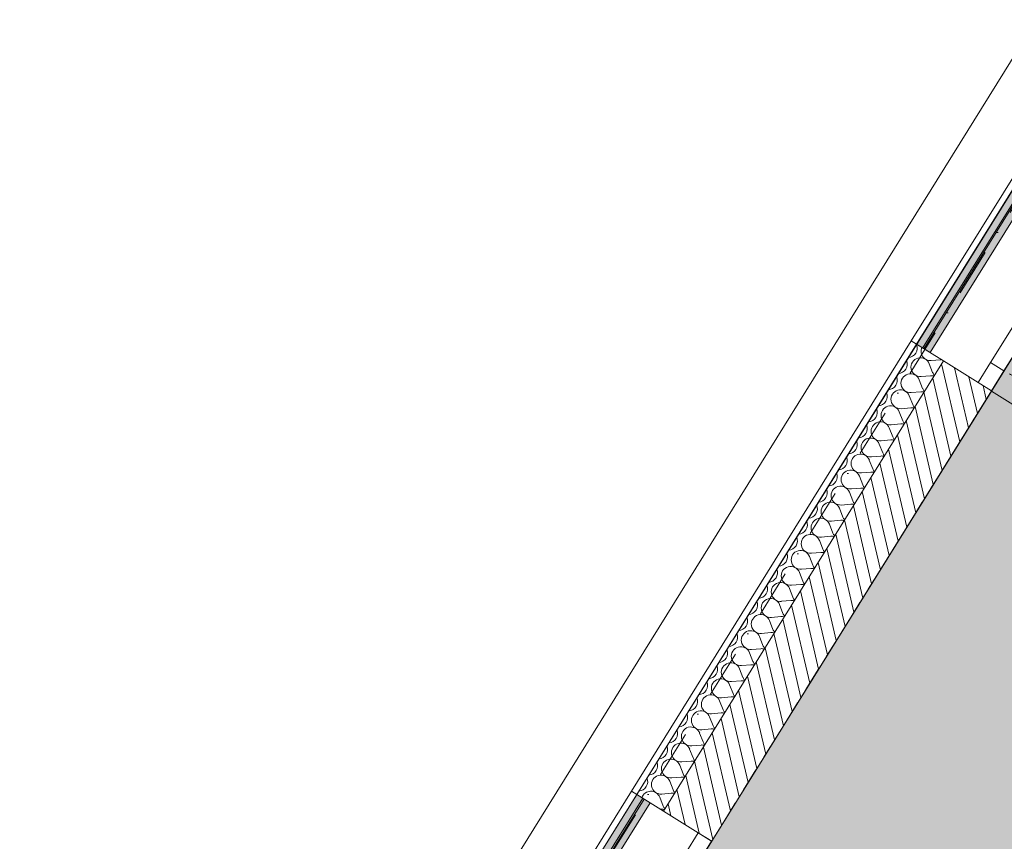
# Model space of a CAD drawing. Header units: millimetres. Extents: x -107151 to 48086, y -42122 to 26068.
# Tile 43 of 57: x -88005 to -84880, y 6823 to 9430. Entities that reach past the tile are written whole.
import ezdxf
from ezdxf.enums import TextEntityAlignment as Align

# ---------------------------------------------------------------- set-up
doc = ezdxf.new("R2010")
doc.units = ezdxf.units.MM
doc.header["$MEASUREMENT"] = 0
for name, pattern in [('! FIN Pointille', [87.5, 50, -37.5]), ('! URB Limite propriété', [300, 150, -75, 0, -75]), ('Tirets petits', [125, 75, -50])]:
    doc.linetypes.add(name, pattern=pattern)
for name, color, linetype in [('01-STR_Dalles.ARCHI', 7, 'Continuous'), ('01-STR_Murs extérieurs.ARCHI', 7, 'Continuous'), ('01-STR_Poutres_Poteaux.ARCHI', 7, 'Continuous'), ('02-CCO_Serrurerie.ARCHI', 7, 'Continuous'), ('03-SURFACE _ Utile.ARCHI', 7, 'Continuous'), ('04-SOE_Faux Plafond.ARCHI', 7, 'Continuous'), ('04-SOE_Revetement de sol.ARCHI', 7, 'Continuous'), ('05-INF _ COTATIONS.ARCHI', 7, 'Continuous'), ('06-REP _ EQUIP MOBI _ marché.ARCHI', 7, 'Continuous'), ('Fenêtres Archicad', 7, 'Continuous'), ('Marques de Zone Archicad', 7, 'Continuous'), ('Nouveau_07-VRD_Terrain EDL_Parcelle.ARCHI', 7, 'Continuous')]:
    doc.layers.add(name, color=color, linetype=linetype)
doc.styles.add('STYLE_GENERE_1', font='arial.ttf')
doc.styles.add('STYLE_GENERE_2', font='arial.ttf')
doc.dimstyles.new('STYLE_GENERE__1', dxfattribs={"dimtxt": 75, "dimasz": 57, "dimexe": 0.18, "dimexo": 50, "dimgap": 0, "dimtad": 1, "dimlfac": 0.001, "dimzin": 0, "dimdsep": 46, "dimtxsty": 'STYLE_GENERE_1', "dimblk": 'ARROWHEAD_2', "dimblk1": 'ARROWHEAD_2', "dimblk2": 'ARROWHEAD_2', "dimcen": 0.09, "dimclrd": 256, "dimclre": 256, "dimclrt": 256, "dimazin": 0, "dimtfac": 1, "dimtdec": 4, "dimtmove": 0, "dimatfit": 3, "dimfxl": 0, "dimtolj": 1, "dimtzin": 0, "dimarcsym": 0})

# ---------------------------------------------------------------- blocks, each defined once
blk = doc.blocks.new('Dalle_1_1', base_point=(-76490.4, 21808.4))
at = {"layer": '01-STR_Dalles.ARCHI', "color": 7, "linetype": 'Continuous', "lineweight": 5, "flags": 128}
blk.add_lwpolyline([(-76490.4, 21808.4), (-87291.7, 4437.9), (-82006.1, 1387.3), (-82427.2, 536.8), (-75888.9, -3286.9), (-75794, -3342.4), (-72002.7, 3053.2), (-57796.5, -5182.2), (-57450.3, -5385.2), (-56247.6, -3332.7), (-54208.1, -4527.8), (-54717.7, -5397.6), (-55684.1, -4831.3), (-56368.8, -6019.3), (-56368.6, -6019.4), (-46020, -12001.9), (-45857.1, -11724.1), (-45699, -11816.7), (-44122.6, -12740.4), (-42483.4, -9942.8), (-41387.9, -10574.3), (-36023.4, -1555.2), (-50738.9, 6940.8), (-57097.2, 10611.7)], close=True, dxfattribs=at)
blk = doc.blocks.new('CCA GC TPE-PME & TI LCTI__1_1', base_point=(-78292.1, 4320))
at = {"layer": '03-SURFACE _ Utile.ARCHI', "linetype": 'Continuous', "lineweight": 0, "true_color": 0xffefb9}
h = blk.add_hatch(color=254, dxfattribs=at)
h.paths.add_polyline_path([(-82834.8, 11605.5), (-87291.7, 4437.9), (-82006.1, 1387.3), (-82427.2, 536.8), (-76535.8, -2908.6), (-76373.2, -2634.8), (-75726.8, -3013.5), (-72046.2, 3195.6), (-70860.3, 5219.9), (-77976.6, 9389.7), (-78719.2, 8122.4), (-80056.6, 8906), (-79589.1, 9703.7)])
h.paths.add_polyline_path([(-80239.1, 4373.2), (-80584.2, 4575.4), (-80382, 4920.5), (-80036.9, 4718.3)], flags=0)
h.paths.add_polyline_path([(-75455.7, 1570.4), (-75253.5, 1915.5), (-74908.4, 1713.3), (-75110.6, 1368.2)], flags=0)
at = {"layer": 'Marques de Zone Archicad', "color": 7, "lineweight": 5}
for tag, height, style, p in [('ROOM_NAME', 125, 'STYLE_GENERE_2', (-79033.5, 5286.6)), ('measuredAreaCode', 100, 'STYLE_GENERE_1', (-79151.3, 5088.1)), ('DUMMY_862', 100, 'STYLE_GENERE_1', (-79249.6, 4918)), ('DUMMY_863', 100, 'STYLE_GENERE_1', (-78978.9, 4761.8)), ('DUMMY_864', 100, 'STYLE_GENERE_1', (-79347.8, 4747.9)), ('ceilingHeightCode', 100, 'STYLE_GENERE_1', (-79446, 4577.8)), ('DUMMY_865', 100, 'STYLE_GENERE_1', (-79011.1, 4553.6)), ('DUMMY_861', 125, 'STYLE_GENERE_2', (-77059.6, 4175.5))]:
    blk.add_attdef(tag, text='', height=height, rotation=329.9997, dxfattribs=dict(at, style=style)).set_placement(p, align=Align.TOP_LEFT)
blk = doc.blocks.new('Dalle_2_1', base_point=(-76643.7, 22508.8))
at = {"layer": '01-STR_Poutres_Poteaux.ARCHI', "color": 7, "linetype": 'Continuous', "lineweight": 5, "flags": 128}
blk.add_lwpolyline([(-76643.7, 22508.8), (-88005, 4237.7), (-82701.7, 1176.9), (-83121.5, 329), (-77594.1, -2909.8), (-77475.2, -2706.8), (-82820.3, 419.1), (-82399.8, 1268.2), (-87692.8, 4323), (-76585.1, 22186.4), (-35620.4, -1464.5), (-41127.9, -10724), (-38454.8, -12262.9), (-40241.1, -15311.5), (-41612.9, -14518.8), (-41747.9, -14752.4), (-40143.1, -15680.3), (-38084.2, -12164.4), (-40763.4, -10619.9), (-35267.4, -1379.6)], close=True, dxfattribs=at)
blk = doc.blocks.new('Dalle_15_1', base_point=(-87291.7, 4437.9))
at = {"layer": '04-SOE_Faux Plafond.ARCHI', "color": 252, "linetype": 'Tirets petits', "lineweight": 5, "flags": 128}
blk.add_lwpolyline([(-87291.7, 4437.9), (-76490.4, 21808.4), (-36023.4, -1555.2), (-39156.1, -6822.1), (-43638.1, -4195.9), (-44805.9, -6188.9), (-44314, -6477.2), (-44986.5, -7624.8), (-50462.4, -4416.2), (-48205.6, -549), (-53358.6, 2470.3), (-55548, -1266), (-59721.9, 1179.7), (-57371.2, 5191.5), (-65453.9, 9927.5), (-66046.3, 8916.5), (-66364.8, 9103.1), (-66378.8, 9079.2), (-70895.3, 11725.6), (-70035.8, 13192.4), (-72449.2, 14601.8), (-72270.8, 14906.2), (-74211.7, 16044.4), (-75362.2, 14080.9), (-76599.5, 14805.9), (-79551.2, 9768.4), (-78213.9, 8984.8), (-77976.6, 9389.7), (-70980, 5290.4), (-70849, 5213.7), (-70849.1, 5213.6), (-69069.5, 4170.6), (-67197.9, 7365), (-63477.8, 5185.3), (-63466.2, 5205.2), (-60449.3, 3437.4), (-62205.2, 440.8), (-59959, -875.4), (-60086.5, -1092.9), (-59801.5, -1259.9), (-60953, -3225.2), (-70246.3, 2162.2), (-72041.8, 3203), (-73941.7, -2), (-75888.9, -3286.9), (-77581.8, -2296.9), (-82427.2, 536.8), (-82006.1, 1387.3)], close=True, dxfattribs=at)
blk = doc.blocks.new('Dalle_18_1', base_point=(-87291.7, 4437.9))
at = {"layer": '04-SOE_Revetement de sol.ARCHI', "color": 7, "linetype": 'Continuous', "lineweight": 5, "flags": 128}
blk.add_lwpolyline([(-82006.1, 1387.3), (-87291.7, 4437.9), (-76490.4, 21808.4), (-50739, 6940.8)], dxfattribs=at)
blk = doc.blocks.new('*X441')
at = {"layer": '01-STR_Murs extérieurs.ARCHI', "color": 7, "linetype": 'Continuous', "lineweight": 5}
for p, q in [((-85111.5, 8348.3), (-85081.6, 8351)), ((-85117.9, 8338.2), (-85107, 8310.2)), ((-85149.6, 8287.2), (-85138.7, 8259.2)), ((-85143.2, 8297.4), (-85113.3, 8300)), ((-85181.2, 8236.3), (-85170.4, 8208.3)), ((-85174.9, 8246.4), (-85145, 8249.1)), ((-85206.6, 8195.5), (-85176.7, 8198.1)), ((-85212.9, 8185.3), (-85202, 8157.3)), ((-85244.6, 8134.3), (-85233.7, 8106.4)), ((-85238.3, 8144.5), (-85208.4, 8147.1)), ((-85269.9, 8093.6), (-85240.1, 8096.2)), ((-85276.3, 8083.4), (-85265.4, 8055.4)), ((-85308, 8032.4), (-85297.1, 8004.5)), ((-85301.6, 8042.6), (-85271.7, 8045.2)), ((-85339.7, 7981.5), (-85328.8, 7953.5)), ((-85333.3, 7991.7), (-85303.4, 7994.3)), ((-85365, 7940.7), (-85335.1, 7943.3)), ((-85371.3, 7930.5), (-85360.5, 7902.6)), ((-85403, 7879.6), (-85392.1, 7851.6)), ((-85396.7, 7889.8), (-85366.8, 7892.4)), ((-85434.7, 7828.6), (-85423.8, 7800.7)), ((-85428.4, 7838.8), (-85398.5, 7841.4)), ((-85460, 7787.9), (-85430.2, 7790.5)), ((-85466.4, 7777.7), (-85455.5, 7749.7)), ((-85498.1, 7726.7), (-85487.2, 7698.8)), ((-85491.7, 7736.9), (-85461.8, 7739.5)), ((-85529.8, 7675.8), (-85518.9, 7647.8)), ((-85523.4, 7686), (-85493.5, 7688.6)), ((-85555.1, 7635), (-85525.2, 7637.6)), ((-85561.4, 7624.8), (-85550.6, 7596.9)), ((-85593.1, 7573.9), (-85582.2, 7545.9)), ((-85586.8, 7584.1), (-85556.9, 7586.7)), ((-85618.5, 7533.1), (-85588.6, 7535.7)), ((-85624.8, 7522.9), (-85613.9, 7495)), ((-85656.5, 7472), (-85645.6, 7444)), ((-85650.1, 7482.2), (-85620.3, 7484.8)), ((-85688.2, 7421), (-85677.3, 7393)), ((-85681.8, 7431.2), (-85651.9, 7433.8)), ((-85713.5, 7380.2), (-85683.6, 7382.9)), ((-85719.9, 7370.1), (-85709, 7342.1)), ((-85751.5, 7319.1), (-85740.7, 7291.1)), ((-85745.2, 7329.3), (-85715.3, 7331.9)), ((-85783.2, 7268.2), (-85772.3, 7240.2)), ((-85776.9, 7278.3), (-85747, 7281)), ((-85808.6, 7227.4), (-85778.7, 7230)), ((-85814.9, 7217.2), (-85804, 7189.2)), ((-85846.6, 7166.2), (-85835.7, 7138.3)), ((-85840.2, 7176.4), (-85810.4, 7179)), ((-85871.9, 7125.5), (-85842, 7128.1)), ((-85878.3, 7115.3), (-85867.4, 7087.3)), ((-85910, 7064.3), (-85899.1, 7036.4)), ((-85903.6, 7074.5), (-85873.7, 7077.1)), ((-85941.6, 7013.4), (-85930.8, 6985.4)), ((-85935.3, 7023.6), (-85905.4, 7026.2)), ((-85967, 6972.6), (-85937.1, 6975.2)), ((-85973.3, 6962.4), (-85962.4, 6934.5)), ((-85970.6, 6924.1), (-85968.8, 6924.3))]:
    blk.add_line(p, q, dxfattribs=at)
for centre, start, end in [((-85186, 8387.6), 328.1259, 22.4225), ((-85114.1, 8378.2), 157.4244, 274.9958), ((-85217.7, 8336.7), 328.1259, 22.4225), ((-85186, 8387.6), 273.8293, 328.1259), ((-85145.8, 8327.3), 21.256, 274.9958), ((-85079, 8321.1), 91.1519, 94.9958), ((-85217.7, 8336.7), 273.8293, 328.1259), ((-85249.4, 8285.7), 328.1259, 22.4225), ((-85177.5, 8276.3), 21.256, 274.9958), ((-85110.7, 8270.1), 74.5699, 94.9958), ((-85079, 8321.1), 201.256, 221.682), ((-85249.4, 8285.7), 273.8293, 328.1259), ((-85209.2, 8225.4), 21.256, 274.9958), ((-85110.7, 8270.1), 201.256, 221.682), ((-85281.1, 8234.7), 328.1259, 22.4225), ((-85142.4, 8219.2), 74.5699, 94.9958), ((-85312.8, 8183.8), 328.1259, 22.4225), ((-85281.1, 8234.7), 273.8293, 328.1259), ((-85240.9, 8174.4), 21.256, 274.9958), ((-85174.1, 8168.2), 74.5699, 94.9958), ((-85142.4, 8219.2), 201.256, 221.682), ((-85312.8, 8183.8), 273.8293, 328.1259), ((-85344.5, 8132.8), 328.1259, 22.4225), ((-85272.6, 8123.5), 21.256, 274.9958), ((-85205.8, 8117.3), 74.5699, 94.9958), ((-85174.1, 8168.2), 201.256, 221.682), ((-85344.5, 8132.8), 273.8293, 328.1259), ((-85304.2, 8072.5), 21.256, 274.9958), ((-85237.5, 8066.3), 74.5699, 94.9958), ((-85205.8, 8117.3), 201.256, 221.682), ((-85376.1, 8081.9), 273.8293, 328.1259), ((-85376.1, 8081.9), 328.1259, 22.4225), ((-85407.8, 8030.9), 328.1259, 22.4225), ((-85335.9, 8021.6), 21.256, 274.9958), ((-85269.1, 8015.4), 74.5699, 94.9958), ((-85237.5, 8066.3), 201.256, 221.682), ((-85407.8, 8030.9), 273.8293, 328.1259), ((-85269.1, 8015.4), 201.256, 221.682), ((-85439.5, 7980), 328.1259, 22.4225), ((-85367.6, 7970.6), 21.256, 274.9958), ((-85300.8, 7964.4), 74.5699, 94.9958), ((-85471.2, 7929), 328.1259, 22.4225), ((-85439.5, 7980), 273.8293, 328.1259), ((-85399.3, 7919.7), 21.256, 274.9958), ((-85332.5, 7913.5), 74.5699, 94.9958), ((-85300.8, 7964.4), 201.256, 221.682), ((-85471.2, 7929), 273.8293, 328.1259), ((-85502.9, 7878.1), 328.1259, 22.4225), ((-85431, 7868.7), 21.256, 274.9958), ((-85364.2, 7862.5), 74.5699, 94.9958), ((-85332.5, 7913.5), 201.256, 221.682), ((-85502.9, 7878.1), 273.8293, 328.1259), ((-85462.7, 7817.8), 21.256, 274.9958), ((-85364.2, 7862.5), 201.256, 221.682), ((-85534.6, 7827.1), 328.1259, 22.4225), ((-85395.9, 7811.5), 74.5699, 94.9958), ((-85566.2, 7776.2), 328.1259, 22.4226), ((-85534.6, 7827.1), 273.8293, 328.1259), ((-85494.3, 7766.8), 21.256, 274.9958), ((-85427.6, 7760.6), 74.5699, 94.9958), ((-85395.9, 7811.5), 201.256, 221.682), ((-85566.2, 7776.2), 273.8293, 328.1259), ((-85597.9, 7725.2), 328.1259, 22.4226), ((-85526, 7715.8), 21.256, 274.9958), ((-85459.2, 7709.6), 74.5699, 94.9958), ((-85427.6, 7760.6), 201.256, 221.682), ((-85597.9, 7725.2), 273.8293, 328.1259), ((-85557.7, 7664.9), 21.256, 274.9958), ((-85490.9, 7658.7), 74.5699, 94.9958), ((-85459.2, 7709.6), 201.256, 221.682), ((-85629.6, 7674.3), 273.8293, 328.1259), ((-85629.6, 7674.3), 328.1259, 22.4226), ((-85661.3, 7623.3), 328.1259, 22.4226), ((-85589.4, 7613.9), 21.256, 274.9958), ((-85522.6, 7607.7), 74.5699, 94.9958), ((-85490.9, 7658.7), 201.256, 221.682), ((-85661.3, 7623.3), 273.8293, 328.1259), ((-85522.6, 7607.7), 201.256, 221.682), ((-85693, 7572.4), 328.1259, 22.4226), ((-85621.1, 7563), 21.256, 274.9958), ((-85554.3, 7556.8), 74.5699, 94.9958), ((-85724.7, 7521.4), 328.1259, 22.4226), ((-85693, 7572.4), 273.8293, 328.1259), ((-85652.8, 7512), 21.256, 274.9958), ((-85586, 7505.8), 74.5699, 94.9958), ((-85554.3, 7556.8), 201.256, 221.682), ((-85724.7, 7521.4), 273.8293, 328.1259), ((-85756.3, 7470.5), 328.1259, 22.4226), ((-85684.4, 7461.1), 21.256, 274.9958), ((-85617.6, 7454.9), 74.5699, 94.9958), ((-85586, 7505.8), 201.256, 221.682), ((-85756.3, 7470.5), 273.8293, 328.1259), ((-85716.1, 7410.1), 21.256, 274.9958), ((-85617.6, 7454.9), 201.256, 221.682), ((-85788, 7419.5), 328.1259, 22.4226), ((-85649.3, 7403.9), 74.5699, 94.9958), ((-85819.7, 7368.6), 328.1259, 22.4226), ((-85788, 7419.5), 273.8293, 328.1259), ((-85747.8, 7359.2), 21.256, 274.9958), ((-85681, 7353), 74.5699, 94.9958), ((-85649.3, 7403.9), 201.256, 221.682), ((-85819.7, 7368.6), 273.8293, 328.1259), ((-85851.4, 7317.6), 328.1259, 22.4226), ((-85779.5, 7308.2), 21.256, 274.9958), ((-85712.7, 7302), 74.5699, 94.9958), ((-85681, 7353), 201.256, 221.682), ((-85851.4, 7317.6), 273.8293, 328.1259), ((-85811.2, 7257.3), 21.256, 274.9958), ((-85712.7, 7302), 201.256, 221.682), ((-85883.1, 7266.6), 328.1259, 22.4226), ((-85744.4, 7251.1), 74.5699, 94.9958), ((-85914.7, 7215.7), 328.1259, 22.4226), ((-85883.1, 7266.6), 273.8292, 328.1259), ((-85842.9, 7206.3), 21.256, 274.9958), ((-85776.1, 7200.1), 74.5699, 94.9958), ((-85744.4, 7251.1), 201.256, 221.682), ((-85914.7, 7215.7), 273.8292, 328.1259), ((-85776.1, 7200.1), 201.256, 221.682), ((-85946.4, 7164.7), 328.1259, 22.4226), ((-85874.5, 7155.4), 21.256, 274.9958), ((-85807.7, 7149.2), 74.5699, 94.9958), ((-85946.4, 7164.7), 273.8292, 328.1259), ((-85906.2, 7104.4), 21.256, 274.9958), ((-85839.4, 7098.2), 74.5699, 94.9958), ((-85807.7, 7149.2), 201.256, 221.682), ((-85978.1, 7113.8), 273.8292, 328.1259), ((-85978.1, 7113.8), 328.1259, 22.4226), ((-86009.8, 7062.8), 328.1259, 22.4226), ((-85937.9, 7053.5), 21.256, 274.9958), ((-85871.1, 7047.3), 74.5699, 94.9958), ((-85839.4, 7098.2), 201.256, 221.682), ((-86009.8, 7062.8), 273.8292, 328.1259), ((-85969.6, 7002.5), 21.256, 274.9958), ((-85871.1, 7047.3), 201.256, 221.682), ((-86041.5, 7011.9), 328.1259, 22.4226), ((-85902.8, 6996.3), 74.5699, 94.9958), ((-86073.2, 6960.9), 17.8341, 22.4226), ((-86041.5, 7011.9), 273.8292, 328.1259), ((-86001.3, 6951.6), 21.256, 161.8496), ((-85934.5, 6945.4), 74.5699, 94.9958), ((-85902.8, 6996.3), 201.256, 221.682), ((-85966.2, 6894.4), 74.5699, 94.9958), ((-85934.5, 6945.4), 201.256, 221.682)]:
    blk.add_arc(centre, 30, start, end, dxfattribs=at)
blk = doc.blocks.new('Fenêtre 27_2')
at = {"layer": 'Fenêtres Archicad', "color": 8, "linetype": 'Continuous', "lineweight": 5}
blk.add_line((425, -25), (-311.1, 400), dxfattribs=at)
at = {"layer": 'Fenêtres Archicad', "color": 7, "linetype": 'Continuous', "lineweight": 5}
for p, q in [((-500, 0), (500, 0)), ((-500, 0), (-425, 0)), ((-500, 0), (-500, -50)), ((-500, 0), (-500, -50)), ((-425, 0), (-425, -50)), ((-425, 0), (425, 0)), ((425, -50), (425, 0)), ((425, 0), (500, 0)), ((500, 0), (500, -50)), ((500, 0), (500, -50)), ((-425, -50), (-500, -50)), ((-500, -50), (-500, -180)), ((425, -50), (-425, -50)), ((500, -50), (425, -50)), ((500, -50), (500, -180)), ((-500, -180), (-500, -280)), ((500, -180), (500, -280)), ((-500, -280), (-500, -300)), ((500, -280), (500, -300)), ((-500, -300), (500, -300))]:
    blk.add_line(p, q, dxfattribs=at)
at = {"layer": 'Fenêtres Archicad', "color": 8, "linetype": '! FIN Pointille', "lineweight": 5}
blk.add_arc((425, -25), 850, 150, 180, dxfattribs=at)
blk = doc.blocks.new('Mur_127_1', base_point=(-76490.4, 21808.4))
at = {"layer": '01-STR_Murs extérieurs.ARCHI', "linetype": 'Continuous', "lineweight": 0, "true_color": 0x000000}
h = blk.add_hatch(dxfattribs=at)
h.set_pattern_fill('Hachure_simple_0001', color=18, style=0, pattern_type=2)
h.set_pattern_definition([(283.12592, (0, 0), (36.52025, 8.515946), [])])
h.paths.add_polyline_path([(-85961.3, 6918.3), (-85808.4, 6823.3), (-84920.1, 8251.9), (-85073, 8346.9)])
at = {"layer": '01-STR_Murs extérieurs.ARCHI', "color": 7, "linetype": 'Continuous', "lineweight": 5}
for p, q in [((-85157.9, 8399.7), (-85174.9, 8410.3)), ((-85157.9, 8399.7), (-86046.2, 6971.1)), ((-85073, 8346.9), (-85157.9, 8399.7)), ((-85073, 8346.9), (-85961.3, 6918.3)), ((-84962.6, 8278.3), (-85073, 8346.9)), ((-84920.1, 8251.9), (-84962.6, 8278.3)), ((-86046.2, 6971.1), (-86063.2, 6981.7)), ((-85961.3, 6918.3), (-86046.2, 6971.1)), ((-85850.9, 6849.7), (-85961.3, 6918.3)), ((-85808.4, 6823.3), (-85850.9, 6849.7))]:
    blk.add_line(p, q, dxfattribs=at)
at = {"layer": '01-STR_Murs extérieurs.ARCHI', "color": 7, "linetype": 'Continuous', "lineweight": 5, "flags": 128}
for points in [[(-85174.9, 8410.3), (-86063.2, 6981.7)], [(-85808.4, 6823.3), (-84920.1, 8251.9)]]:
    blk.add_lwpolyline(points, dxfattribs=at)
at = {"layer": '01-STR_Murs extérieurs.ARCHI', "color": 7, "lineweight": 5}
blk.add_blockref('*X441', (0, 0), dxfattribs=at)
at = {"layer": 'Fenêtres Archicad', "color": 7, "linetype": 'Continuous', "lineweight": 5, "xscale": -1, "zscale": 1000, "rotation": 238.1259194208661}
blk.add_blockref('Fenêtre 27_2', (-84656.1, 8676.5), dxfattribs=at)
at = {"layer": 'Fenêtres Archicad', "color": 7, "linetype": 'Continuous', "lineweight": 5, "zscale": 1000, "rotation": 238.1259194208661}
blk.add_blockref('Fenêtre 27_2', (-86072.5, 6398.7), dxfattribs=at)
blk = doc.blocks.new('Garde-corps_9_1')
at = {"layer": '02-CCO_Serrurerie.ARCHI', "linetype": 'Continuous', "lineweight": 0, "true_color": 0xffffff}
for points in [[(-84587.4, 9222.5), (-84629.8, 9248.9), (-85157.9, 8399.7), (-85115.4, 8373.3)], [(-84606.5, 9234.4), (-84610.7, 9237.1), (-85138.8, 8387.8), (-85134.5, 8385.2)]]:
    blk.add_hatch(color=7, dxfattribs=at).paths.add_polyline_path(points)
at = {"layer": '02-CCO_Serrurerie.ARCHI', "color": 7, "linetype": 'Continuous', "lineweight": 5, "flags": 128}
for points in [[(-84587.4, 9222.5), (-84629.8, 9248.9), (-85157.9, 8399.7), (-85115.4, 8373.3)], [(-84606.5, 9234.4), (-84610.7, 9237.1), (-85138.8, 8387.8), (-85134.5, 8385.2)]]:
    blk.add_lwpolyline(points, close=True, dxfattribs=at)
blk = doc.blocks.new('Garde-corps_10_1')
at = {"layer": '02-CCO_Serrurerie.ARCHI', "linetype": 'Continuous', "lineweight": 0, "true_color": 0xffffff}
for points in [[(-86003.8, 6944.7), (-86046.2, 6971.1), (-86574.3, 6121.9), (-86531.8, 6095.5)], [(-86022.9, 6956.6), (-86027.1, 6959.2), (-86555.2, 6110), (-86550.9, 6107.4)]]:
    blk.add_hatch(color=7, dxfattribs=at).paths.add_polyline_path(points)
at = {"layer": '02-CCO_Serrurerie.ARCHI', "color": 7, "linetype": 'Continuous', "lineweight": 5, "flags": 128}
for points in [[(-86003.8, 6944.7), (-86046.2, 6971.1), (-86574.3, 6121.9), (-86531.8, 6095.5)], [(-86022.9, 6956.6), (-86027.1, 6959.2), (-86555.2, 6110), (-86550.9, 6107.4)]]:
    blk.add_lwpolyline(points, close=True, dxfattribs=at)
blk = doc.blocks.new('Stores vénitiens 27[126]_1', base_point=(-84307.7, 9047.4))
at = {"layer": '06-REP _ EQUIP MOBI _ marché.ARCHI', "color": 8, "linetype": 'Continuous', "lineweight": 5}
for p, q in [((-84920.5, 8250.9), (-84392.6, 9100.2)), ((-84392.6, 9100.2), (-84307.7, 9047.4)), ((-84307.7, 9047.4), (-84835.6, 8198.1)), ((-84835.6, 8198.1), (-84920.5, 8250.9))]:
    blk.add_line(p, q, dxfattribs=at)
blk = doc.blocks.new('*D819')
at = {"layer": '05-INF _ COTATIONS.ARCHI', "color": 251, "linetype": 'Continuous', "lineweight": 5, "true_color": 0x666666}
for p, q in [((-81982.2, 11105.9), (-81944.3, 11170.6)), ((-81933.7, 11077.5), (-82030.8, 11134.4)), ((-82003.7, 11143.6), (-81960.8, 11068.3)), ((-86247.8, 3826.2), (-81982.2, 11105.9)), ((-86199.2, 3797.8), (-86296.3, 3854.6)), ((-86269.2, 3863.8), (-86226.3, 3788.6)), ((-86266.3, 3794.6), (-86247.8, 3826.2))]:
    blk.add_line(p, q, dxfattribs=at)
at = {"layer": '05-INF _ COTATIONS.ARCHI', "color": 251, "lineweight": 5, "true_color": 0x666666, "char_height": 75, "attachment_point": 7, "rotation": 59.632, "style": 'STYLE_GENERE_1'}
for s, insert in [('\\A1;{\\pql;\\fArial|b0|i0|c0|p0;\\W1.000000;8}', (-82035.1, 11045.4)), ('\\A1;{\\pql;\\fArial|b0|i0|c0|p0;\\W1.000000;8,44}', (-84193, 7362.6))]:
    blk.add_mtext(s, dxfattribs=dict(at, insert=insert))
blk = doc.blocks.new('ARROWHEAD_2')
at = {"color": 0, "linetype": 'Continuous', "lineweight": 0}
for p, q in [((-0.378, -0.655), (0.378, 0.655)), ((0, 0), (-1, 0))]:
    blk.add_line(p, q, dxfattribs=at)

msp = doc.modelspace()

# ---------------------------------------------------------------- linework, layer by layer
at = {"layer": '03-SURFACE _ Utile.ARCHI', "color": 254, "linetype": 'Continuous', "lineweight": 0, "true_color": 0xffefb9, "flags": 128}
msp.add_lwpolyline([(-82834.782, 11605.461), (-87291.697, 4437.903), (-82006.099, 1387.343), (-82427.232, 536.761), (-76535.804, -2908.601), (-76373.154, -2634.78), (-75726.834, -3013.489), (-72046.225, 3195.598), (-70860.272, 5219.873), (-77976.636, 9389.675), (-78719.211, 8122.365), (-80056.552, 8905.974), (-79589.135, 9703.688)], close=True, dxfattribs=at)
at = {"layer": 'Nouveau_07-VRD_Terrain EDL_Parcelle.ARCHI', "color": 1, "linetype": '! URB Limite propriété', "lineweight": 15, "flags": 128}
msp.add_lwpolyline([(-77016.379, 22434.535), (-80376.932, 16951.425), (-81220.579, 14671.5), (-87656.289, 4325.036)], dxfattribs=at)

# ---------------------------------------------------------------- block references
at = {"layer": '01-STR_Dalles.ARCHI', "color": 7, "linetype": 'Continuous', "lineweight": 5}
msp.add_blockref('Dalle_1_1', (-76490.431, 21808.373), dxfattribs=at)
at = {"layer": '01-STR_Murs extérieurs.ARCHI', "color": 7, "lineweight": 5}
msp.add_blockref('Mur_127_1', (-76490.431, 21808.373), dxfattribs=at)
at = {"layer": '01-STR_Poutres_Poteaux.ARCHI', "color": 7, "linetype": 'Continuous', "lineweight": 5}
msp.add_blockref('Dalle_2_1', (-76643.671, 22508.836), dxfattribs=at)
at = {"layer": '02-CCO_Serrurerie.ARCHI', "color": 7, "linetype": 'Continuous', "lineweight": 5}
for name in ['Garde-corps_9_1', 'Garde-corps_10_1']:
    msp.add_blockref(name, (0, 0), dxfattribs=at)
at = {"layer": '03-SURFACE _ Utile.ARCHI', "color": 7, "linetype": 'Continuous', "lineweight": 5}
msp.add_blockref('CCA GC TPE-PME & TI LCTI__1_1', (-78292.053, 4320.025), dxfattribs=at)
at = {"layer": '04-SOE_Faux Plafond.ARCHI', "color": 252, "linetype": 'Tirets petits', "lineweight": 5}
msp.add_blockref('Dalle_15_1', (-87291.697, 4437.903), dxfattribs=at)
at = {"layer": '04-SOE_Revetement de sol.ARCHI', "color": 7, "linetype": 'Continuous', "lineweight": 5}
msp.add_blockref('Dalle_18_1', (-87291.697, 4437.903), dxfattribs=at)
at = {"layer": '06-REP _ EQUIP MOBI _ marché.ARCHI', "color": 8, "linetype": 'Continuous', "lineweight": 5}
msp.add_blockref('Stores vénitiens 27[126]_1', (-84307.693, 9047.368), dxfattribs=at)

# ---------------------------------------------------------------- dimensions: what is measured, and where the dimension line sits
at = {"layer": '05-INF _ COTATIONS.ARCHI', "color": 251, "linetype": 'Continuous', "lineweight": 5, "true_color": 0x666666}
dim = msp.add_linear_dim(base=(-81982.241, 11105.918), p1=(-87291.697, 4437.903), p2=(-81211.959, 10654.575), angle=59.63202, dimstyle='STYLE_GENERE__1', dxfattribs=at)
dim.commit()
dim.dimension.update_dxf_attribs({"geometry": '*D819', "text_midpoint": (-84176.272, 7465.338), "dimtype": 160, "text_rotation": 59.63202})

doc.saveas('drawing.dxf')
